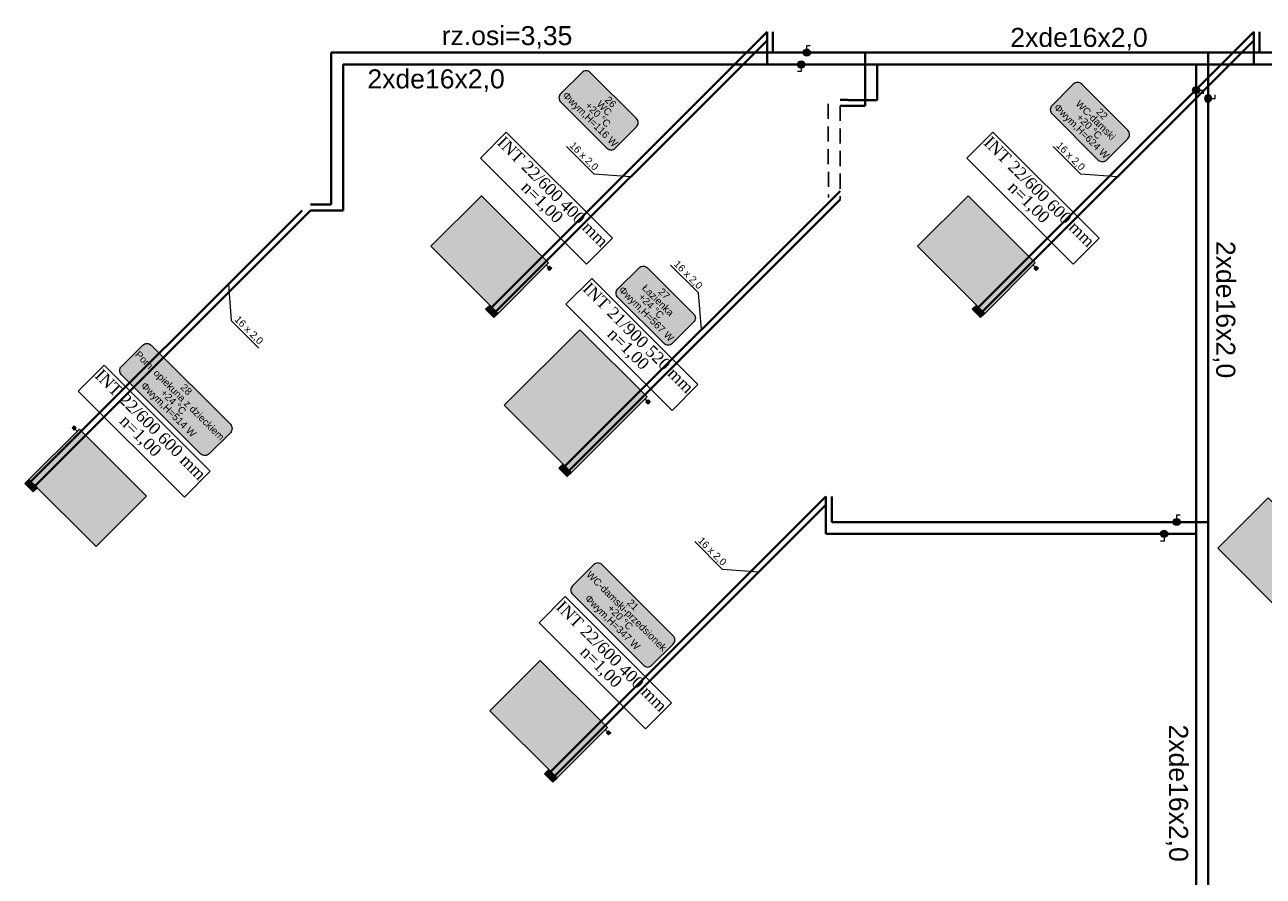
# Model space of a CAD drawing. Header units: inches. Extents: x -5360 to 1020, y 421 to 2687.
# Tile 2 of 8: x -5155 to -4113, y 1483 to 2200. Entities that reach past the tile are written whole.
import ezdxf
from ezdxf.enums import TextEntityAlignment as Align

# ---------------------------------------------------------------- set-up
doc = ezdxf.new("R2010")
doc.units = ezdxf.units.IN
doc.header["$MEASUREMENT"] = 0
doc.linetypes.add('DASHED', pattern=[19.05, 12.7, -6.35])
for name, color, linetype, lineweight, true_color in [('IS_Działka (powrotna)', 7, 'Continuous', 40, 0xffb000), ('IS_Działka (powrotna)_etykieta1', 7, 'Continuous', 5, 0x000000), ('IS_Działka (zasilająca)', 7, 'Continuous', 40, 0xff8000), ('IS_Działka (zasilająca)_etykieta1', 7, 'Continuous', 5, 0x000000), ('IS_Grzejnik', 7, 'Continuous', 5, 0x000000), ('IS_Grzejnik (Rozwinięcie)', 7, 'Continuous', 5, 0x000000), ('IS_Pomieszczenie (Rozwinięcie)', 7, 'Continuous', 20, 0x000000), ('IS_Zawór1', 7, 'Continuous', 5, 0x000000)]:
    doc.layers.add(name, color=color, linetype=linetype, lineweight=lineweight, true_color=true_color)
doc.styles.add('Arial_____', font='arial.ttf')
doc.styles.add('Times_New_Roman_____', font='times.ttf')

# ---------------------------------------------------------------- blocks, each defined once
blk = doc.blocks.new('16_TypRysunkowyGrzejnika_Plytowy_800_900_80_True_071f0f8b-01df-47c9-bbb8-02081534a5d9_Normal')
at = {"layer": 'IS_Grzejnik', "true_color": 0xff8000, "transparency": 33554687, "extrusion": (0, 0, -1)}
blk.add_hatch(color=30, dxfattribs=at).paths.add_polyline_path([(0.4, 0.45), (-0.4, 0.45), (-0.4, -0.45), (0.4, -0.45)])
at = {"layer": 'IS_Grzejnik'}
blk.add_lwpolyline([(-0.4, 0.45), (0.4, 0.45), (0.4, -0.45), (-0.4, -0.45)], close=True, dxfattribs=at)
blk = doc.blocks.new('16_TypRysunkowyGrzejnika_Plytowy_800_600_105_True_071f0f8b-01df-47c9-bbb8-02081534a5d9_Normal')
at = {"layer": 'IS_Grzejnik', "true_color": 0xff8000, "transparency": 33554687, "extrusion": (0, 0, -1)}
blk.add_hatch(color=30, dxfattribs=at).paths.add_polyline_path([(0.4, 0.3), (-0.4, 0.3), (-0.4, -0.3), (0.4, -0.3)])
at = {"layer": 'IS_Grzejnik'}
blk.add_lwpolyline([(-0.4, 0.3), (0.4, 0.3), (0.4, -0.3), (-0.4, -0.3)], close=True, dxfattribs=at)
blk = doc.blocks.new('16_TypRysunkowyZaworu_Vecolux_PL_00000000-0000-0000-0000-000000000000_Normal')
at = {"layer": 'IS_Zawór1', "lineweight": 50, "true_color": 0xffffff, "transparency": 33554687}
blk.add_hatch(color=7, dxfattribs=at).paths.add_polyline_path([(-0.5, -0.5), (0.5, -0.5), (0.5, 0), (-0.5, 0)])
at = {"layer": 'IS_Zawór1', "linetype": 'ByBlock', "lineweight": -2}
blk.add_lwpolyline([(-0.5, -0.5), (0.5, -0.5), (0.5, 0), (-0.5, 0)], close=True, dxfattribs=at)
blk = doc.blocks.new('16_TypRysunkowyZaworu_ZestGrzWbudKwadrat_PL_00000000-0000-0000-0000-000000000000_Normal')
at = {"layer": 'IS_Zawór1', "lineweight": 50, "true_color": 0xffffff, "transparency": 33554687, "extrusion": (0, 0, -1)}
blk.add_hatch(color=7, dxfattribs=at).paths.add_polyline_path([(-0.25, 0.125), (-0.5, 0.125), (-0.5, -0.125), (-0.25, -0.125)])
at = {"layer": 'IS_Zawór1', "linetype": 'ByBlock', "lineweight": -2}
blk.add_lwpolyline([(0.25, 0.125), (0.5, 0.125), (0.5, -0.125), (0.25, -0.125)], close=True, dxfattribs=at)
blk.add_polyline3d([(0, 0, 0), (0.25, 0, 0)], dxfattribs=at)
blk = doc.blocks.new('4_TypRysunkowyZaworu_Kurek_PL_02d81806-4c8f-42ec-a639-1b35862e6f16_Normal')
at = {"layer": 'IS_Zawór1', "lineweight": 50, "true_color": 0xffffff, "transparency": 33554687}
h = blk.add_hatch(color=7, dxfattribs=at)
edge = h.paths.add_edge_path(flags=0)
edge.add_arc((0, 0), 0.25, 0, 360)
at = {"layer": 'IS_Zawór1', "linetype": 'ByBlock', "lineweight": -2}
for points in [[(0, 0.5, 0), (0.25, 0.5, 0)], [(0, 0.25, 0), (0, 0.5, 0)]]:
    blk.add_polyline3d(points, dxfattribs=at)
blk.add_circle((0, 0), 0.25, dxfattribs=at)

msp = doc.modelspace()

# ---------------------------------------------------------------- hatches: boundary and pattern name
at = {"layer": 'IS_Pomieszczenie (Rozwinięcie)', "lineweight": 50, "true_color": 0xffffff, "transparency": 33554687}
for points in [[(-4703.9, 2135.1), (-4665.1, 2096.3), (-4662.8, 2095), (-4660.2, 2095), (-4658, 2096.3), (-4640.1, 2114.2), (-4638.8, 2116.4), (-4638.8, 2119), (-4640.1, 2121.2), (-4679, 2160), (-4681.2, 2161.3), (-4683.8, 2161.3), (-4686, 2160), (-4703.9, 2142.2), (-4705.2, 2140), (-4705.2, 2137.4), (-4703.9, 2135.1)], [(-4290.5, 2125.2), (-4251.6, 2086.3), (-4249.4, 2085), (-4246.8, 2085), (-4244.6, 2086.3), (-4226.7, 2104.2), (-4225.4, 2106.4), (-4225.4, 2109), (-4226.7, 2111.3), (-4265.5, 2150.1), (-4267.8, 2151.4), (-4270.4, 2151.4), (-4272.6, 2150.1), (-4290.5, 2132.2), (-4291.8, 2130), (-4291.8, 2127.4), (-4290.5, 2125.2)], [(-4617, 1931.9), (-4655.9, 1970.7), (-4657.2, 1972.9), (-4657.2, 1975.5), (-4655.9, 1977.8), (-4638, 1995.6), (-4635.8, 1996.9), (-4633.2, 1996.9), (-4631, 1995.6), (-4592.1, 1956.8), (-4590.8, 1954.5), (-4590.8, 1951.9), (-4592.1, 1949.7), (-4610, 1931.9), (-4612.2, 1930.6), (-4614.8, 1930.6), (-4617, 1931.9)], [(-5006.9, 1839), (-5073.4, 1905.5), (-5074.7, 1907.7), (-5074.7, 1910.3), (-5073.4, 1912.6), (-5055.5, 1930.4), (-5053.3, 1931.7), (-5050.7, 1931.7), (-5048.5, 1930.4), (-4981.9, 1863.9), (-4980.6, 1861.6), (-4980.6, 1859.1), (-4981.9, 1856.8), (-4999.8, 1839), (-5002, 1837.7), (-5004.6, 1837.7), (-5006.9, 1839)], [(-4694, 1720.8), (-4634.2, 1661), (-4632, 1659.7), (-4629.4, 1659.7), (-4627.2, 1661), (-4609.3, 1678.8), (-4608, 1681.1), (-4608, 1683.7), (-4609.3, 1685.9), (-4669.1, 1745.7), (-4671.4, 1747), (-4674, 1747), (-4676.2, 1745.7), (-4694, 1727.9), (-4695.3, 1725.6), (-4695.3, 1723), (-4694, 1720.8)]]:
    msp.add_hatch(color=7, dxfattribs=at).paths.add_polyline_path(points)

# ---------------------------------------------------------------- linework, layer by layer
at = {"linetype": 'DASHED'}
for p, q in [((-4478.8, 2133.6), (-4478.7, 2054.8)), ((-4468.8, 2132), (-4468.7, 2053.2))]:
    msp.add_line(p, q, dxfattribs=at)
at = {"layer": 'IS_Działka (powrotna)'}
for p, q in [((-4525.3, 2194.1), (-4525.3, 2194.1)), ((-4525.3, 2194.1), (-4525.3, 2176.7)), ((-4525.3, 2186.3), (-4525.3, 2194.1)), ((-4115.8, 2186.3), (-4115.8, 2194.1)), ((-4115.8, 2194.1), (-4115.8, 2194.1)), ((-4115.8, 2194.1), (-4115.8, 2176.7)), ((-4530.3, 2187), (-4760.1, 1957.2)), ((-4120.8, 2187), (-4350.6, 1957.2)), ((-4897.1, 2176.7), (-4525.3, 2176.7)), ((-4897.1, 2048.8), (-4897.1, 2176.7)), ((-4525.3, 2176.7), (-4499.9, 2176.7)), ((-4493.9, 2176.7), (-4347.4, 2176.7)), ((-4447.6, 2140.3), (-4447.6, 2176.9)), ((-4347.4, 2176.7), (-4159.2, 2176.7)), ((-4115.8, 2176.7), (-4159.2, 2176.7)), ((-4159.2, 2176.7), (-4159.2, 2141.1)), ((-4115.8, 2176.7), (-3844.9, 2176.7)), ((-4447.6, 2132), (-4447.6, 2140.3)), ((-4468.8, 2132), (-4447.6, 2132)), ((-4462.3, 2132), (-4468.8, 2132)), ((-4468.8, 2132), (-4468.8, 2132)), ((-4159.2, 2135.1), (-4159.2, 1781.6)), ((-4468.7, 2053.2), (-4698.5, 1823.3)), ((-4921.5, 2043.8), (-5151.4, 1814)), ((-4914.5, 2048.8), (-4914.5, 2048.8)), ((-4906.7, 2048.8), (-4914.5, 2048.8)), ((-4914.5, 2048.8), (-4897.1, 2048.8)), ((-4475.7, 1803.1), (-4475.7, 1781.6)), ((-4475.7, 1803.1), (-4475.7, 1803.1)), ((-4475.7, 1795.3), (-4475.7, 1803.1)), ((-4480.7, 1796), (-4710.5, 1566.2)), ((-4475.7, 1781.6), (-4188.6, 1781.6)), ((-4182.6, 1781.6), (-4159.2, 1781.6)), ((-4159.2, 1781.6), (-4159.2, 1320.7))]:
    msp.add_line(p, q, dxfattribs=at)
at = {"layer": 'IS_Działka (powrotna)_etykieta1'}
for p, q in [((-4699.1, 2097.7), (-4675.7, 2074.4)), ((-4289.6, 2097.7), (-4266.3, 2074.4)), ((-4645.2, 2072.1), (-4675.7, 2074.4)), ((-4235.7, 2072.1), (-4266.3, 2074.4)), ((-4983.4, 1981.9), (-4981.1, 1951.3)), ((-4957.8, 1928), (-4981.1, 1951.3)), ((-4591.2, 1765.1), (-4567.9, 1741.7)), ((-4537.3, 1739.4), (-4567.9, 1741.7))]:
    msp.add_line(p, q, dxfattribs=at)
at = {"layer": 'IS_Działka (zasilająca)'}
for p, q in [((-4530.3, 2194.1), (-4763.6, 1960.7)), ((-4530.3, 2194.1), (-4530.3, 2166.7)), ((-4530.3, 2194.1), (-4530.3, 2194.1)), ((-4530.3, 2186.3), (-4530.3, 2194.1)), ((-4120.8, 2194.1), (-4354.1, 1960.7)), ((-4120.8, 2186.3), (-4120.8, 2194.1)), ((-4120.8, 2194.1), (-4120.8, 2166.7)), ((-4120.8, 2194.1), (-4120.8, 2194.1)), ((-4887.1, 2166.7), (-4530.3, 2166.7)), ((-4887.1, 2043.8), (-4887.1, 2166.7)), ((-4530.3, 2166.7), (-4504.6, 2166.7)), ((-4498.6, 2166.7), (-4292.4, 2166.7)), ((-4437.6, 2136.8), (-4437.6, 2166.9)), ((-4292.4, 2166.7), (-4169.2, 2166.7)), ((-4120.8, 2166.7), (-4169.2, 2166.7)), ((-4169.2, 2166.7), (-4169.2, 2148.1)), ((-4120.8, 2166.7), (-3854.9, 2166.7)), ((-4468.8, 2137), (-4462.3, 2136.8)), ((-4462.3, 2137), (-4468.8, 2137)), ((-4468.8, 2137), (-4468.8, 2137)), ((-4462.3, 2136.8), (-4437.6, 2136.8)), ((-4169.2, 2142.1), (-4169.2, 1771.6)), ((-4468.7, 2060.2), (-4702, 1826.9)), ((-4914.5, 2043.8), (-5147.8, 1810.4)), ((-4914.5, 2043.8), (-4887.1, 2043.8)), ((-4914.5, 2043.8), (-4914.5, 2043.8)), ((-4906.7, 2043.8), (-4914.5, 2043.8)), ((-4480.7, 1803.1), (-4714.1, 1569.7)), ((-4480.7, 1795.3), (-4480.7, 1803.1)), ((-4480.7, 1803.1), (-4480.7, 1803.1)), ((-4480.7, 1803.1), (-4480.7, 1771.6)), ((-4480.7, 1771.6), (-4199.2, 1771.6)), ((-4193.2, 1771.6), (-4169.2, 1771.6)), ((-4169.2, 1771.6), (-4169.2, 1330.7))]:
    msp.add_line(p, q, dxfattribs=at)
at = {"layer": 'IS_Działka (zasilająca)_etykieta1'}
for p, q in [((-4588, 1974.5), (-4611.4, 1997.8)), ((-4585.4, 1943.6), (-4588, 1974.5))]:
    msp.add_line(p, q, dxfattribs=at)
at = {"layer": 'IS_Grzejnik (Rozwinięcie)'}
for points in [[(-4771.5, 2087.9), (-4682.2, 1998.5), (-4660.3, 2020.4), (-4749.7, 2109.8)], [(-4362.1, 2087.9), (-4272.7, 1998.5), (-4250.8, 2020.4), (-4340.2, 2109.8)], [(-4610.2, 1875.5), (-4699.6, 1964.9), (-4677.7, 1986.7), (-4588.4, 1897.4)], [(-5020.6, 1802.5), (-5110, 1891.8), (-5088.1, 1913.7), (-4998.8, 1824.4)], [(-4722, 1696.9), (-4632.7, 1607.5), (-4610.8, 1629.4), (-4700.1, 1718.8)]]:
    msp.add_lwpolyline(points, close=True, dxfattribs=at)
at = {"layer": 'IS_Pomieszczenie (Rozwinięcie)'}
for points in [[(-4703.9, 2135.1), (-4665.1, 2096.3, 0.414214), (-4658, 2096.3), (-4640.1, 2114.2, 0.414214), (-4640.1, 2121.2), (-4679, 2160, 0.414214), (-4686, 2160), (-4703.9, 2142.2, 0.414214)], [(-4290.5, 2125.2), (-4251.6, 2086.3, 0.414214), (-4244.6, 2086.3), (-4226.7, 2104.2, 0.414214), (-4226.7, 2111.3), (-4265.5, 2150.1, 0.414214), (-4272.6, 2150.1), (-4290.5, 2132.2, 0.414214)], [(-4617, 1931.9), (-4655.9, 1970.7, -0.414214), (-4655.9, 1977.8), (-4638, 1995.6, -0.414214), (-4631, 1995.6), (-4592.1, 1956.8, -0.414214), (-4592.1, 1949.7), (-4610, 1931.9, -0.414214)], [(-5006.9, 1839), (-5073.4, 1905.5, -0.414214), (-5073.4, 1912.6), (-5055.5, 1930.4, -0.414214), (-5048.5, 1930.4), (-4981.9, 1863.9, -0.414214), (-4981.9, 1856.8), (-4999.8, 1839, -0.414214)], [(-4694, 1720.8), (-4634.2, 1661, 0.414214), (-4627.2, 1661), (-4609.3, 1678.8, 0.414214), (-4609.3, 1685.9), (-4669.1, 1745.7, 0.414214), (-4676.2, 1745.7), (-4694, 1727.9, 0.414214)]]:
    msp.add_lwpolyline(points, format="xyb", close=True, dxfattribs=at)

# ---------------------------------------------------------------- block references
at = {"layer": 'IS_Grzejnik', "yscale": 100, "zscale": 100}
for name, p, xscale, rotation in [('16_TypRysunkowyGrzejnika_Plytowy_800_600_105_True_071f0f8b-01df-47c9-bbb8-02081534a5d9_Normal', (-4763.6, 2006.7), 100, 315), ('16_TypRysunkowyGrzejnika_Plytowy_800_600_105_True_071f0f8b-01df-47c9-bbb8-02081534a5d9_Normal', (-4354.1, 2006.7), 100, 315), ('16_TypRysunkowyGrzejnika_Plytowy_800_900_80_True_071f0f8b-01df-47c9-bbb8-02081534a5d9_Normal', (-4691.4, 1883.4), 100, 315), ('16_TypRysunkowyGrzejnika_Plytowy_800_600_105_True_071f0f8b-01df-47c9-bbb8-02081534a5d9_Normal', (-5101.9, 1810.4), -100, 315.0000000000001), ('16_TypRysunkowyGrzejnika_Plytowy_800_600_105_True_071f0f8b-01df-47c9-bbb8-02081534a5d9_Normal', (-4101.6, 1752.5), 100, 315), ('16_TypRysunkowyGrzejnika_Plytowy_800_600_105_True_071f0f8b-01df-47c9-bbb8-02081534a5d9_Normal', (-4714.1, 1615.7), 100, 315)]:
    msp.add_blockref(name, p, dxfattribs=dict(at, xscale=xscale, rotation=rotation))
at = {"layer": 'IS_Zawór1', "xscale": 11.99999999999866, "yscale": 11.99999999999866, "zscale": 11.99999999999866}
for p in [(-4496.9, 2176.7), (-4185.6, 1781.6)]:
    msp.add_blockref('4_TypRysunkowyZaworu_Kurek_PL_02d81806-4c8f-42ec-a639-1b35862e6f16_Normal', p, dxfattribs=at)
at = {"layer": 'IS_Zawór1'}
for name, p, xscale, yscale, zscale, rotation in [('4_TypRysunkowyZaworu_Kurek_PL_02d81806-4c8f-42ec-a639-1b35862e6f16_Normal', (-4501.6, 2166.7), 11.99999999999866, 11.99999999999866, 11.99999999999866, 180), ('4_TypRysunkowyZaworu_Kurek_PL_02d81806-4c8f-42ec-a639-1b35862e6f16_Normal', (-4169.2, 2145.1), 11.99999999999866, 11.99999999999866, 11.99999999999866, 270), ('4_TypRysunkowyZaworu_Kurek_PL_02d81806-4c8f-42ec-a639-1b35862e6f16_Normal', (-4159.2, 2138.1), -11.99999999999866, 11.99999999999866, 11.99999999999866, 270), ('16_TypRysunkowyZaworu_ZestGrzWbudKwadrat_PL_00000000-0000-0000-0000-000000000000_Normal', (-4715.9, 1997.8), 10, 10, 10, 315), ('16_TypRysunkowyZaworu_ZestGrzWbudKwadrat_PL_00000000-0000-0000-0000-000000000000_Normal', (-4306.4, 1997.8), 10, 10, 10, 315), ('16_TypRysunkowyZaworu_Vecolux_PL_00000000-0000-0000-0000-000000000000_Normal', (-4760.1, 1960.7), 10, 10, 10, 315), ('16_TypRysunkowyZaworu_Vecolux_PL_00000000-0000-0000-0000-000000000000_Normal', (-4350.6, 1960.7), 10, 10, 10, 315), ('16_TypRysunkowyZaworu_ZestGrzWbudKwadrat_PL_00000000-0000-0000-0000-000000000000_Normal', (-4633.1, 1885.2), 10, 10, 10, 315), ('16_TypRysunkowyZaworu_ZestGrzWbudKwadrat_PL_00000000-0000-0000-0000-000000000000_Normal', (-5110.7, 1858.1), -10, 10, 10, 315.0000000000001), ('16_TypRysunkowyZaworu_Vecolux_PL_00000000-0000-0000-0000-000000000000_Normal', (-4698.5, 1826.9), 10, 10, 10, 315), ('16_TypRysunkowyZaworu_Vecolux_PL_00000000-0000-0000-0000-000000000000_Normal', (-5147.8, 1814), -10, 10, 10, 315.0000000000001), ('4_TypRysunkowyZaworu_Kurek_PL_02d81806-4c8f-42ec-a639-1b35862e6f16_Normal', (-4196.2, 1771.6), 11.99999999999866, 11.99999999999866, 11.99999999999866, 180), ('16_TypRysunkowyZaworu_ZestGrzWbudKwadrat_PL_00000000-0000-0000-0000-000000000000_Normal', (-4666.3, 1606.8), 10, 10, 10, 315), ('16_TypRysunkowyZaworu_Vecolux_PL_00000000-0000-0000-0000-000000000000_Normal', (-4710.5, 1569.7), 10, 10, 10, 315)]:
    msp.add_blockref(name, p, dxfattribs=dict(at, xscale=xscale, yscale=yscale, zscale=zscale, rotation=rotation))

# ---------------------------------------------------------------- texts
at = {"layer": 'IS_Działka (powrotna)_etykieta1', "style": 'Arial_____'}
for p in [(-4687.6, 2086.2), (-4278.1, 2086.2), (-4969.6, 1939.8), (-4579.7, 1753.6)]:
    msp.add_text('16 x 2,0', height=6, rotation=315, dxfattribs=at).set_placement(p, align=Align.BOTTOM_CENTER)
at = {"layer": 'IS_Działka (zasilająca)_etykieta1', "style": 'Arial_____'}
for s, p in [('rz.osi=3,35', (-4749.1, 2178.2)), ('2xde16x2,0', (-4267.8, 2176.7)), ('2xde16x2,0', (-4808.8, 2141.8))]:
    msp.add_text(s, height=16, dxfattribs=at).set_placement(p, align=Align.BOTTOM_CENTER)
for s, height, rotation, p in [('2xde16x2,0', 16, 270, (-4157.1, 1960.4)), ('16 x 2,0', 6, 315, (-4599.9, 1986.3)), ('2xde16x2,0', 16, 270, (-4196.8, 1553.4))]:
    msp.add_text(s, height=height, rotation=rotation, dxfattribs=at).set_placement(p, align=Align.BOTTOM_CENTER)
at = {"layer": 'IS_Grzejnik (Rozwinięcie)', "style": 'Times_New_Roman_____'}
for s, p in [('INT 22/600 400 mm', (-4707, 2063.2)), ('INT 22/600 600 mm', (-4297.6, 2063.2)), ('n=1,00', (-4715.9, 2054.4)), ('n=1,00', (-4306.4, 2054.4)), ('INT 21/900 520 mm', (-4635.1, 1940.2)), ('n=1,00', (-4643.4, 1930.9)), ('INT 22/600 600 mm', (-5045.5, 1867.2)), ('n=1,00', (-5053.8, 1857.8)), ('INT 22/600 400 mm', (-4657.5, 1672.2)), ('n=1,00', (-4666.3, 1663.4))]:
    msp.add_text(s, height=10, rotation=315, dxfattribs=at).set_placement(p, align=Align.TOP_CENTER)
at = {"layer": 'IS_Pomieszczenie (Rozwinięcie)', "style": 'Arial_____'}
for s, p in [('Φwym,H=116 W', (-4698.6, 2144.4)), ('Φwym,H=624 W', (-4285.2, 2134.4)), ('Φwym,H=567 W', (-4651.4, 1980.7)), ('Φwym,H=514 W', (-5053.5, 1900.1)), ('Φwym,H=347 W', (-4679.9, 1721.1))]:
    msp.add_text(s, height=6, rotation=315, dxfattribs=at).set_placement(p, align=Align.TOP_LEFT)
for s, p in [('26', (-4659.8, 2137.3)), ('WC-damski', (-4251.6, 2122)), ('+20 °C', (-4670.4, 2126.7)), ('WC', (-4665.1, 2132)), ('22', (-4246.3, 2127.3)), ('+20 °C', (-4257, 2116.7)), ('Łazienka', (-4619.9, 1970.4)), ('+24 °C', (-4625.6, 1965.5)), ('27', (-4614.8, 1975.9)), ('Pom. opiekuna z dzieckiem', (-5022.3, 1890.1)), ('28', (-5016.8, 1895.3)), ('+24 °C', (-5027.6, 1884.8)), ('WC-damski-przedsionek', (-4646.3, 1708.8)), ('+20 °C', (-4651.6, 1703.5)), ('21', (-4641, 1714.1))]:
    msp.add_text(s, height=6, rotation=315, dxfattribs=at).set_placement(p, align=Align.TOP_CENTER)

doc.saveas('drawing.dxf')
